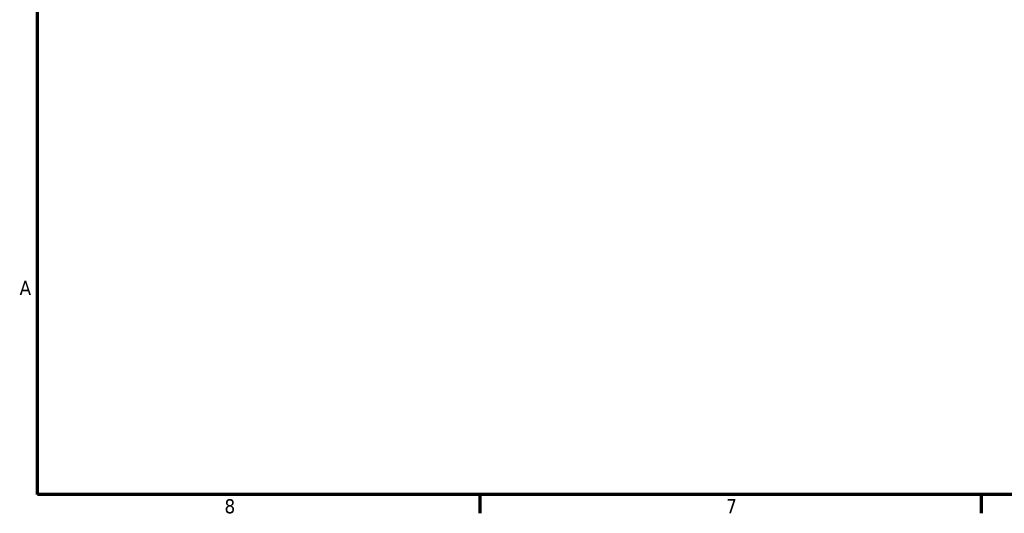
# Model space of a CAD drawing. Header units: inches. Extents: x 0.1 to 33.9, y 0.6 to 21.4.
# Tile 1 of 256: x 0.3 to 8.7, y 0.8 to 5. Entities that reach past the tile are written whole.
import ezdxf

# ---------------------------------------------------------------- set-up
doc = ezdxf.new("R2010")
doc.units = ezdxf.units.IN
doc.header["$MEASUREMENT"] = 0
doc.layers.add('Border (ANSI)', color=7, linetype='Continuous', lineweight=70)
doc.styles.add('Note Text (ANSI)', font='tahoma.ttf')

# ---------------------------------------------------------------- blocks, each defined once
blk = doc.blocks.new('Borders Default Border')
at = {"layer": 'Border (ANSI)'}
for p, q in [((4.25, 1), (4.25, 0.84)), ((8.5, 1), (8.5, 0.84))]:
    blk.add_line(p, q, dxfattribs=at)
at = {"layer": 'Border (ANSI)', "flags": 128}
blk.add_lwpolyline([(0.5, 1), (0.5, 21), (33.5, 21), (33.5, 1), (0.5, 1)], dxfattribs=at)
at = {"layer": 'Border (ANSI)', "char_height": 0.12, "attachment_point": 7, "style": 'Note Text (ANSI)'}
for s, insert in [('A', (0.349, 2.69)), ('8', (2.0858, 0.8373)), ('7', (6.3378, 0.84))]:
    blk.add_mtext(s, dxfattribs=dict(at, insert=insert))

msp = doc.modelspace()

# ---------------------------------------------------------------- block references
msp.add_blockref('Borders Default Border', (0, 0))

doc.saveas('drawing.dxf')
